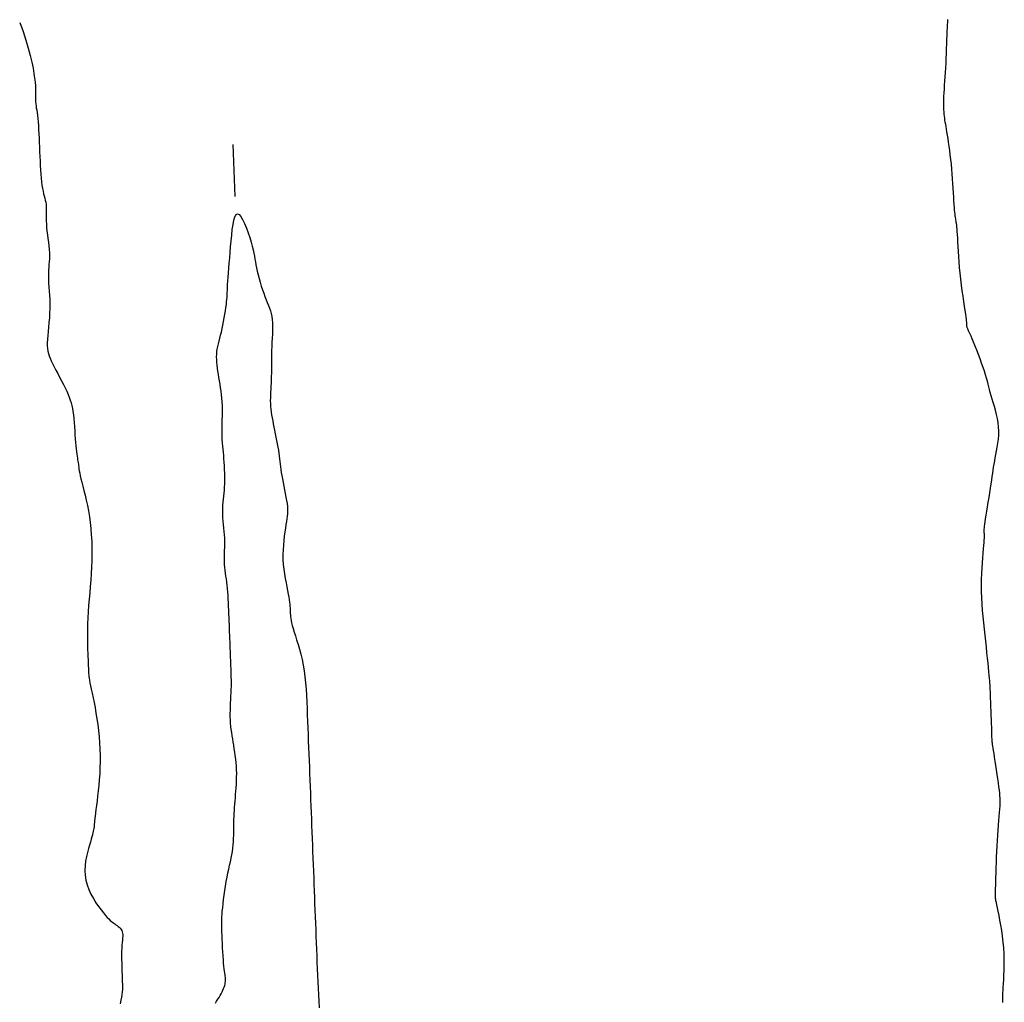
# Model space of a CAD drawing. Header units: millimetres. Extents: x 32690613 to 32693367, y 5343692 to 5344708.
# Tile 23 of 256: x 32692208 to 32692227, y 5343804 to 5343823. Entities that reach past the tile are written whole.
import ezdxf

# ---------------------------------------------------------------- set-up
doc = ezdxf.new("R2010")
doc.units = ezdxf.units.MM
doc.header["$LTSCALE"] = 20
doc.layers.add('02-DGM_HL_495.50', color=152, linetype='Continuous')
doc.layers.add('02-DGM_HL_496.00', color=162, linetype='Continuous')

msp = doc.modelspace()

# ---------------------------------------------------------------- linework, layer by layer
at = {"layer": '02-DGM_HL_495.50', "elevation": 495.5, "flags": 128}
msp.add_lwpolyline([(32692226.71, 5343804.015), (32692226.709, 5343804.033), (32692226.708, 5343804.05), (32692226.708, 5343804.067), (32692226.707, 5343804.085), (32692226.707, 5343804.107), (32692226.707, 5343804.132), (32692226.708, 5343804.163), (32692226.71, 5343804.202), (32692226.712, 5343804.249), (32692226.715, 5343804.306), (32692226.72, 5343804.374), (32692226.725, 5343804.453), (32692226.729, 5343804.54), (32692226.733, 5343804.635), (32692226.736, 5343804.736), (32692226.736, 5343804.841), (32692226.733, 5343804.951), (32692226.727, 5343805.062), (32692226.716, 5343805.174), (32692226.703, 5343805.285), (32692226.687, 5343805.394), (32692226.67, 5343805.497), (32692226.652, 5343805.595), (32692226.634, 5343805.685), (32692226.618, 5343805.765), (32692226.603, 5343805.833), (32692226.592, 5343805.889), (32692226.583, 5343805.933), (32692226.576, 5343805.967), (32692226.572, 5343805.993), (32692226.569, 5343806.012), (32692226.567, 5343806.026), (32692226.566, 5343806.037), (32692226.565, 5343806.046), (32692226.565, 5343806.055), (32692226.565, 5343806.066), (32692226.565, 5343806.08), (32692226.565, 5343806.1), (32692226.566, 5343806.126), (32692226.567, 5343806.16), (32692226.568, 5343806.205), (32692226.57, 5343806.261), (32692226.572, 5343806.33), (32692226.574, 5343806.41), (32692226.577, 5343806.5), (32692226.58, 5343806.597), (32692226.584, 5343806.7), (32692226.588, 5343806.806), (32692226.593, 5343806.914), (32692226.599, 5343807.021), (32692226.606, 5343807.126), (32692226.612, 5343807.227), (32692226.62, 5343807.325), (32692226.627, 5343807.417), (32692226.633, 5343807.505), (32692226.64, 5343807.586), (32692226.645, 5343807.66), (32692226.65, 5343807.727), (32692226.653, 5343807.786), (32692226.655, 5343807.839), (32692226.656, 5343807.888), (32692226.654, 5343807.935), (32692226.652, 5343807.984), (32692226.647, 5343808.035), (32692226.641, 5343808.092), (32692226.633, 5343808.156), (32692226.623, 5343808.229), (32692226.612, 5343808.309), (32692226.599, 5343808.393), (32692226.586, 5343808.48), (32692226.573, 5343808.566), (32692226.56, 5343808.648), (32692226.548, 5343808.724), (32692226.538, 5343808.792), (32692226.529, 5343808.848), (32692226.521, 5343808.895), (32692226.516, 5343808.933), (32692226.511, 5343808.964), (32692226.507, 5343808.989), (32692226.505, 5343809.01), (32692226.503, 5343809.028), (32692226.502, 5343809.044), (32692226.501, 5343809.061), (32692226.5, 5343809.078), (32692226.499, 5343809.099), (32692226.499, 5343809.124), (32692226.498, 5343809.154), (32692226.497, 5343809.192), (32692226.496, 5343809.239), (32692226.494, 5343809.296), (32692226.492, 5343809.364), (32692226.489, 5343809.44), (32692226.486, 5343809.523), (32692226.483, 5343809.608), (32692226.48, 5343809.693), (32692226.476, 5343809.776), (32692226.473, 5343809.853), (32692226.471, 5343809.92), (32692226.469, 5343809.977), (32692226.467, 5343810.026), (32692226.465, 5343810.068), (32692226.462, 5343810.108), (32692226.46, 5343810.147), (32692226.456, 5343810.19), (32692226.452, 5343810.238), (32692226.446, 5343810.295), (32692226.44, 5343810.363), (32692226.432, 5343810.441), (32692226.423, 5343810.529), (32692226.413, 5343810.624), (32692226.402, 5343810.727), (32692226.391, 5343810.835), (32692226.379, 5343810.947), (32692226.366, 5343811.063), (32692226.354, 5343811.181), (32692226.342, 5343811.3), (32692226.33, 5343811.42), (32692226.32, 5343811.541), (32692226.311, 5343811.661), (32692226.304, 5343811.781), (32692226.299, 5343811.9), (32692226.297, 5343812.018), (32692226.298, 5343812.134), (32692226.302, 5343812.246), (32692226.308, 5343812.354), (32692226.315, 5343812.456), (32692226.322, 5343812.552), (32692226.33, 5343812.64), (32692226.337, 5343812.719), (32692226.344, 5343812.787), (32692226.348, 5343812.844), (32692226.351, 5343812.891), (32692226.353, 5343812.93), (32692226.354, 5343812.961), (32692226.354, 5343812.987), (32692226.353, 5343813.008), (32692226.352, 5343813.026), (32692226.352, 5343813.043), (32692226.351, 5343813.06), (32692226.351, 5343813.078), (32692226.352, 5343813.1), (32692226.354, 5343813.125), (32692226.357, 5343813.157), (32692226.361, 5343813.195), (32692226.368, 5343813.242), (32692226.376, 5343813.3), (32692226.387, 5343813.368), (32692226.399, 5343813.446), (32692226.413, 5343813.53), (32692226.427, 5343813.618), (32692226.442, 5343813.709), (32692226.456, 5343813.798), (32692226.47, 5343813.885), (32692226.483, 5343813.967), (32692226.494, 5343814.041), (32692226.504, 5343814.11), (32692226.514, 5343814.173), (32692226.523, 5343814.233), (32692226.531, 5343814.291), (32692226.541, 5343814.349), (32692226.551, 5343814.408), (32692226.562, 5343814.469), (32692226.574, 5343814.534), (32692226.588, 5343814.602), (32692226.6, 5343814.674), (32692226.612, 5343814.748), (32692226.621, 5343814.824), (32692226.628, 5343814.903), (32692226.63, 5343814.982), (32692226.627, 5343815.062), (32692226.618, 5343815.143), (32692226.605, 5343815.223), (32692226.588, 5343815.303), (32692226.568, 5343815.381), (32692226.546, 5343815.456), (32692226.524, 5343815.528), (32692226.503, 5343815.597), (32692226.484, 5343815.661), (32692226.467, 5343815.721), (32692226.452, 5343815.777), (32692226.438, 5343815.831), (32692226.425, 5343815.885), (32692226.411, 5343815.94), (32692226.395, 5343815.998), (32692226.377, 5343816.06), (32692226.355, 5343816.129), (32692226.329, 5343816.204), (32692226.3, 5343816.285), (32692226.269, 5343816.369), (32692226.237, 5343816.453), (32692226.205, 5343816.536), (32692226.174, 5343816.614), (32692226.145, 5343816.686), (32692226.119, 5343816.75), (32692226.097, 5343816.803), (32692226.078, 5343816.845), (32692226.063, 5343816.88), (32692226.051, 5343816.907), (32692226.042, 5343816.928), (32692226.034, 5343816.945), (32692226.029, 5343816.958), (32692226.024, 5343816.968), (32692226.021, 5343816.978), (32692226.019, 5343816.987), (32692226.017, 5343816.996), (32692226.016, 5343817.004), (32692226.016, 5343817.011), (32692226.015, 5343817.018), (32692226.016, 5343817.025), (32692226.016, 5343817.031), (32692226.016, 5343817.038), (32692226.016, 5343817.046), (32692226.016, 5343817.058), (32692226.015, 5343817.074), (32692226.012, 5343817.098), (32692226.008, 5343817.131), (32692226.002, 5343817.174), (32692225.994, 5343817.229), (32692225.984, 5343817.298), (32692225.972, 5343817.379), (32692225.958, 5343817.47), (32692225.944, 5343817.57), (32692225.929, 5343817.675), (32692225.915, 5343817.785), (32692225.901, 5343817.897), (32692225.889, 5343818.01), (32692225.878, 5343818.12), (32692225.869, 5343818.228), (32692225.861, 5343818.332), (32692225.855, 5343818.431), (32692225.85, 5343818.524), (32692225.845, 5343818.609), (32692225.841, 5343818.686), (32692225.837, 5343818.754), (32692225.833, 5343818.811), (32692225.829, 5343818.859), (32692225.826, 5343818.9), (32692225.822, 5343818.934), (32692225.818, 5343818.963), (32692225.814, 5343818.988), (32692225.81, 5343819.012), (32692225.806, 5343819.035), (32692225.802, 5343819.058), (32692225.798, 5343819.084), (32692225.794, 5343819.112), (32692225.789, 5343819.144), (32692225.785, 5343819.181), (32692225.781, 5343819.224), (32692225.776, 5343819.274), (32692225.772, 5343819.332), (32692225.768, 5343819.399), (32692225.764, 5343819.473), (32692225.759, 5343819.554), (32692225.754, 5343819.641), (32692225.749, 5343819.731), (32692225.743, 5343819.823), (32692225.736, 5343819.917), (32692225.728, 5343820.012), (32692225.719, 5343820.105), (32692225.71, 5343820.196), (32692225.699, 5343820.284), (32692225.688, 5343820.369), (32692225.677, 5343820.451), (32692225.666, 5343820.527), (32692225.655, 5343820.599), (32692225.645, 5343820.664), (32692225.635, 5343820.723), (32692225.626, 5343820.776), (32692225.617, 5343820.825), (32692225.61, 5343820.869), (32692225.603, 5343820.911), (32692225.596, 5343820.95), (32692225.591, 5343820.989), (32692225.586, 5343821.027), (32692225.582, 5343821.066), (32692225.579, 5343821.107), (32692225.576, 5343821.149), (32692225.574, 5343821.194), (32692225.574, 5343821.241), (32692225.574, 5343821.293), (32692225.575, 5343821.348), (32692225.577, 5343821.408), (32692225.58, 5343821.473), (32692225.585, 5343821.543), (32692225.589, 5343821.618), (32692225.595, 5343821.697), (32692225.6, 5343821.779), (32692225.606, 5343821.864), (32692225.611, 5343821.953), (32692225.616, 5343822.043), (32692225.621, 5343822.136), (32692225.625, 5343822.23), (32692225.628, 5343822.322), (32692225.631, 5343822.412), (32692225.634, 5343822.499), (32692225.637, 5343822.581), (32692225.64, 5343822.656), (32692225.643, 5343822.723), (32692225.645, 5343822.781), (32692225.648, 5343822.833), (32692225.651, 5343822.879)], dxfattribs=at)
at = {"layer": '02-DGM_HL_496.00', "elevation": 496, "flags": 128}
for points in [[(32692207.828, 5343822.827), (32692207.892, 5343822.649), (32692207.947, 5343822.483), (32692207.993, 5343822.331), (32692208.031, 5343822.19), (32692208.061, 5343822.063), (32692208.085, 5343821.948), (32692208.102, 5343821.845), (32692208.115, 5343821.754), (32692208.124, 5343821.676), (32692208.129, 5343821.608), (32692208.131, 5343821.549), (32692208.131, 5343821.497), (32692208.131, 5343821.452), (32692208.13, 5343821.412), (32692208.129, 5343821.374), (32692208.129, 5343821.338), (32692208.132, 5343821.302), (32692208.136, 5343821.266), (32692208.141, 5343821.227), (32692208.147, 5343821.187), (32692208.154, 5343821.143), (32692208.161, 5343821.095), (32692208.168, 5343821.041), (32692208.175, 5343820.982), (32692208.181, 5343820.917), (32692208.187, 5343820.845), (32692208.191, 5343820.769), (32692208.196, 5343820.688), (32692208.2, 5343820.604), (32692208.204, 5343820.518), (32692208.207, 5343820.429), (32692208.211, 5343820.34), (32692208.214, 5343820.251), (32692208.218, 5343820.163), (32692208.222, 5343820.077), (32692208.227, 5343819.993), (32692208.232, 5343819.912), (32692208.239, 5343819.836), (32692208.246, 5343819.764), (32692208.255, 5343819.699), (32692208.265, 5343819.64), (32692208.276, 5343819.587), (32692208.288, 5343819.538), (32692208.3, 5343819.494), (32692208.311, 5343819.453), (32692208.32, 5343819.413), (32692208.328, 5343819.375), (32692208.334, 5343819.337), (32692208.337, 5343819.297), (32692208.338, 5343819.257), (32692208.338, 5343819.215), (32692208.337, 5343819.17), (32692208.336, 5343819.122), (32692208.336, 5343819.071), (32692208.337, 5343819.015), (32692208.34, 5343818.955), (32692208.345, 5343818.891), (32692208.352, 5343818.822), (32692208.361, 5343818.751), (32692208.37, 5343818.679), (32692208.379, 5343818.606), (32692208.387, 5343818.535), (32692208.394, 5343818.467), (32692208.398, 5343818.402), (32692208.399, 5343818.342), (32692208.397, 5343818.285), (32692208.394, 5343818.232), (32692208.39, 5343818.179), (32692208.386, 5343818.127), (32692208.382, 5343818.073), (32692208.379, 5343818.016), (32692208.379, 5343817.956), (32692208.38, 5343817.891), (32692208.384, 5343817.822), (32692208.389, 5343817.748), (32692208.395, 5343817.67), (32692208.4, 5343817.589), (32692208.404, 5343817.506), (32692208.407, 5343817.42), (32692208.407, 5343817.332), (32692208.403, 5343817.243), (32692208.398, 5343817.153), (32692208.39, 5343817.065), (32692208.382, 5343816.978), (32692208.374, 5343816.895), (32692208.366, 5343816.816), (32692208.36, 5343816.743), (32692208.357, 5343816.677), (32692208.357, 5343816.618), (32692208.36, 5343816.565), (32692208.367, 5343816.517), (32692208.378, 5343816.471), (32692208.392, 5343816.426), (32692208.411, 5343816.38), (32692208.433, 5343816.331), (32692208.459, 5343816.278), (32692208.489, 5343816.218), (32692208.522, 5343816.154), (32692208.558, 5343816.087), (32692208.594, 5343816.017), (32692208.631, 5343815.947), (32692208.666, 5343815.877), (32692208.699, 5343815.81), (32692208.73, 5343815.746), (32692208.756, 5343815.687), (32692208.779, 5343815.631), (32692208.798, 5343815.578), (32692208.815, 5343815.525), (32692208.829, 5343815.472), (32692208.84, 5343815.416), (32692208.85, 5343815.357), (32692208.859, 5343815.292), (32692208.866, 5343815.222), (32692208.873, 5343815.147), (32692208.878, 5343815.069), (32692208.884, 5343814.989), (32692208.889, 5343814.911), (32692208.894, 5343814.834), (32692208.899, 5343814.762), (32692208.904, 5343814.696), (32692208.91, 5343814.638), (32692208.916, 5343814.586), (32692208.922, 5343814.541), (32692208.929, 5343814.5), (32692208.935, 5343814.464), (32692208.94, 5343814.432), (32692208.946, 5343814.402), (32692208.95, 5343814.373), (32692208.954, 5343814.345), (32692208.958, 5343814.317), (32692208.962, 5343814.287), (32692208.966, 5343814.254), (32692208.972, 5343814.216), (32692208.98, 5343814.174), (32692208.991, 5343814.124), (32692209.004, 5343814.067), (32692209.02, 5343814), (32692209.04, 5343813.925), (32692209.061, 5343813.842), (32692209.083, 5343813.753), (32692209.105, 5343813.657), (32692209.127, 5343813.555), (32692209.148, 5343813.449), (32692209.166, 5343813.339), (32692209.181, 5343813.226), (32692209.194, 5343813.109), (32692209.203, 5343812.99), (32692209.21, 5343812.87), (32692209.214, 5343812.747), (32692209.215, 5343812.623), (32692209.213, 5343812.498), (32692209.209, 5343812.373), (32692209.202, 5343812.248), (32692209.194, 5343812.123), (32692209.184, 5343811.998), (32692209.173, 5343811.875), (32692209.162, 5343811.753), (32692209.152, 5343811.632), (32692209.143, 5343811.514), (32692209.136, 5343811.397), (32692209.131, 5343811.284), (32692209.129, 5343811.174), (32692209.128, 5343811.069), (32692209.128, 5343810.97), (32692209.13, 5343810.877), (32692209.132, 5343810.791), (32692209.135, 5343810.714), (32692209.138, 5343810.647), (32692209.14, 5343810.589), (32692209.142, 5343810.541), (32692209.143, 5343810.501), (32692209.145, 5343810.467), (32692209.146, 5343810.438), (32692209.147, 5343810.413), (32692209.148, 5343810.39), (32692209.148, 5343810.369), (32692209.149, 5343810.348), (32692209.151, 5343810.326), (32692209.153, 5343810.301), (32692209.156, 5343810.272), (32692209.16, 5343810.238), (32692209.167, 5343810.198), (32692209.176, 5343810.15), (32692209.187, 5343810.093), (32692209.201, 5343810.026), (32692209.218, 5343809.949), (32692209.236, 5343809.865), (32692209.255, 5343809.772), (32692209.275, 5343809.674), (32692209.293, 5343809.569), (32692209.311, 5343809.46), (32692209.327, 5343809.348), (32692209.341, 5343809.232), (32692209.352, 5343809.115), (32692209.361, 5343808.996), (32692209.367, 5343808.877), (32692209.37, 5343808.757), (32692209.371, 5343808.638), (32692209.369, 5343808.52), (32692209.364, 5343808.404), (32692209.357, 5343808.291), (32692209.348, 5343808.181), (32692209.337, 5343808.075), (32692209.325, 5343807.975), (32692209.313, 5343807.882), (32692209.302, 5343807.796), (32692209.291, 5343807.718), (32692209.282, 5343807.65), (32692209.275, 5343807.592), (32692209.27, 5343807.544), (32692209.266, 5343807.502), (32692209.264, 5343807.467), (32692209.261, 5343807.437), (32692209.259, 5343807.409), (32692209.256, 5343807.383), (32692209.252, 5343807.357), (32692209.247, 5343807.33), (32692209.241, 5343807.301), (32692209.233, 5343807.269), (32692209.224, 5343807.233), (32692209.213, 5343807.192), (32692209.2, 5343807.146), (32692209.185, 5343807.094), (32692209.168, 5343807.034), (32692209.148, 5343806.967), (32692209.128, 5343806.893), (32692209.11, 5343806.814), (32692209.094, 5343806.729), (32692209.083, 5343806.641), (32692209.079, 5343806.55), (32692209.083, 5343806.457), (32692209.096, 5343806.364), (32692209.121, 5343806.272), (32692209.155, 5343806.181), (32692209.197, 5343806.092), (32692209.244, 5343806.008), (32692209.293, 5343805.929), (32692209.343, 5343805.856), (32692209.392, 5343805.791), (32692209.437, 5343805.734), (32692209.476, 5343805.687), (32692209.51, 5343805.648), (32692209.54, 5343805.617), (32692209.567, 5343805.591), (32692209.591, 5343805.57), (32692209.613, 5343805.553), (32692209.634, 5343805.537), (32692209.655, 5343805.522), (32692209.677, 5343805.507), (32692209.699, 5343805.492), (32692209.72, 5343805.475), (32692209.741, 5343805.457), (32692209.759, 5343805.438), (32692209.775, 5343805.418), (32692209.789, 5343805.396), (32692209.798, 5343805.373), (32692209.804, 5343805.348), (32692209.806, 5343805.32), (32692209.806, 5343805.289), (32692209.803, 5343805.253), (32692209.799, 5343805.213), (32692209.795, 5343805.168), (32692209.79, 5343805.116), (32692209.787, 5343805.057), (32692209.785, 5343804.991), (32692209.784, 5343804.919), (32692209.785, 5343804.843), (32692209.786, 5343804.765), (32692209.788, 5343804.687), (32692209.791, 5343804.611), (32692209.793, 5343804.54), (32692209.796, 5343804.474), (32692209.798, 5343804.415), (32692209.799, 5343804.362), (32692209.8, 5343804.312), (32692209.799, 5343804.265), (32692209.796, 5343804.218), (32692209.79, 5343804.168), (32692209.782, 5343804.115), (32692209.77, 5343804.056), (32692209.756, 5343803.989)], [(32692211.922, 5343820.485), (32692211.961, 5343819.486)], [(32692211.585, 5343804.003), (32692211.61, 5343804.039), (32692211.634, 5343804.075), (32692211.657, 5343804.112), (32692211.678, 5343804.147), (32692211.698, 5343804.182), (32692211.715, 5343804.216), (32692211.731, 5343804.249), (32692211.744, 5343804.28), (32692211.755, 5343804.31), (32692211.764, 5343804.338), (32692211.771, 5343804.365), (32692211.776, 5343804.392), (32692211.78, 5343804.417), (32692211.781, 5343804.443), (32692211.781, 5343804.468), (32692211.779, 5343804.493), (32692211.776, 5343804.519), (32692211.772, 5343804.548), (32692211.767, 5343804.58), (32692211.762, 5343804.616), (32692211.756, 5343804.659), (32692211.75, 5343804.709), (32692211.744, 5343804.766), (32692211.739, 5343804.833), (32692211.734, 5343804.907), (32692211.729, 5343804.985), (32692211.725, 5343805.066), (32692211.721, 5343805.147), (32692211.718, 5343805.225), (32692211.715, 5343805.299), (32692211.712, 5343805.366), (32692211.71, 5343805.424), (32692211.708, 5343805.475), (32692211.707, 5343805.521), (32692211.707, 5343805.566), (32692211.708, 5343805.61), (32692211.71, 5343805.656), (32692211.714, 5343805.708), (32692211.719, 5343805.766), (32692211.726, 5343805.833), (32692211.734, 5343805.908), (32692211.744, 5343805.989), (32692211.755, 5343806.074), (32692211.767, 5343806.161), (32692211.781, 5343806.249), (32692211.795, 5343806.336), (32692211.81, 5343806.42), (32692211.826, 5343806.5), (32692211.842, 5343806.576), (32692211.858, 5343806.648), (32692211.874, 5343806.717), (32692211.888, 5343806.783), (32692211.901, 5343806.848), (32692211.913, 5343806.912), (32692211.922, 5343806.975), (32692211.929, 5343807.038), (32692211.933, 5343807.1), (32692211.936, 5343807.163), (32692211.938, 5343807.225), (32692211.938, 5343807.286), (32692211.939, 5343807.347), (32692211.939, 5343807.407), (32692211.94, 5343807.467), (32692211.941, 5343807.526), (32692211.944, 5343807.584), (32692211.947, 5343807.642), (32692211.951, 5343807.7), (32692211.955, 5343807.759), (32692211.96, 5343807.818), (32692211.965, 5343807.879), (32692211.97, 5343807.941), (32692211.975, 5343808.004), (32692211.981, 5343808.069), (32692211.985, 5343808.136), (32692211.989, 5343808.203), (32692211.993, 5343808.271), (32692211.994, 5343808.34), (32692211.995, 5343808.41), (32692211.993, 5343808.479), (32692211.989, 5343808.548), (32692211.984, 5343808.617), (32692211.976, 5343808.686), (32692211.968, 5343808.754), (32692211.959, 5343808.821), (32692211.949, 5343808.886), (32692211.938, 5343808.951), (32692211.928, 5343809.014), (32692211.918, 5343809.075), (32692211.908, 5343809.135), (32692211.899, 5343809.195), (32692211.891, 5343809.254), (32692211.885, 5343809.313), (32692211.879, 5343809.373), (32692211.875, 5343809.434), (32692211.872, 5343809.496), (32692211.872, 5343809.561), (32692211.873, 5343809.627), (32692211.875, 5343809.694), (32692211.878, 5343809.761), (32692211.881, 5343809.828), (32692211.885, 5343809.895), (32692211.888, 5343809.96), (32692211.89, 5343810.024), (32692211.892, 5343810.085), (32692211.892, 5343810.145), (32692211.892, 5343810.203), (32692211.891, 5343810.259), (32692211.89, 5343810.314), (32692211.888, 5343810.369), (32692211.886, 5343810.423), (32692211.884, 5343810.476), (32692211.882, 5343810.53), (32692211.88, 5343810.584), (32692211.878, 5343810.638), (32692211.876, 5343810.693), (32692211.874, 5343810.75), (32692211.871, 5343810.808), (32692211.869, 5343810.867), (32692211.867, 5343810.928), (32692211.864, 5343810.992), (32692211.862, 5343811.057), (32692211.859, 5343811.124), (32692211.856, 5343811.193), (32692211.854, 5343811.263), (32692211.851, 5343811.333), (32692211.848, 5343811.404), (32692211.845, 5343811.476), (32692211.843, 5343811.547), (32692211.84, 5343811.618), (32692211.836, 5343811.688), (32692211.833, 5343811.758), (32692211.829, 5343811.826), (32692211.824, 5343811.894), (32692211.818, 5343811.959), (32692211.812, 5343812.022), (32692211.805, 5343812.083), (32692211.797, 5343812.143), (32692211.789, 5343812.2), (32692211.781, 5343812.256), (32692211.773, 5343812.311), (32692211.767, 5343812.366), (32692211.762, 5343812.419), (32692211.759, 5343812.473), (32692211.758, 5343812.527), (32692211.758, 5343812.58), (32692211.76, 5343812.635), (32692211.762, 5343812.69), (32692211.764, 5343812.747), (32692211.766, 5343812.805), (32692211.766, 5343812.864), (32692211.765, 5343812.926), (32692211.761, 5343812.989), (32692211.756, 5343813.054), (32692211.75, 5343813.12), (32692211.743, 5343813.187), (32692211.737, 5343813.253), (32692211.731, 5343813.318), (32692211.727, 5343813.382), (32692211.726, 5343813.444), (32692211.726, 5343813.503), (32692211.729, 5343813.561), (32692211.734, 5343813.618), (32692211.74, 5343813.674), (32692211.746, 5343813.73), (32692211.752, 5343813.787), (32692211.758, 5343813.846), (32692211.762, 5343813.907), (32692211.765, 5343813.972), (32692211.767, 5343814.038), (32692211.767, 5343814.106), (32692211.765, 5343814.175), (32692211.763, 5343814.245), (32692211.76, 5343814.314), (32692211.755, 5343814.382), (32692211.75, 5343814.448), (32692211.745, 5343814.512), (32692211.739, 5343814.574), (32692211.733, 5343814.635), (32692211.727, 5343814.695), (32692211.722, 5343814.754), (32692211.718, 5343814.814), (32692211.715, 5343814.874), (32692211.713, 5343814.936), (32692211.713, 5343814.999), (32692211.714, 5343815.064), (32692211.716, 5343815.131), (32692211.718, 5343815.198), (32692211.72, 5343815.266), (32692211.721, 5343815.335), (32692211.721, 5343815.404), (32692211.72, 5343815.474), (32692211.716, 5343815.543), (32692211.71, 5343815.612), (32692211.703, 5343815.681), (32692211.695, 5343815.748), (32692211.685, 5343815.815), (32692211.675, 5343815.881), (32692211.665, 5343815.946), (32692211.655, 5343816.009), (32692211.645, 5343816.07), (32692211.635, 5343816.13), (32692211.627, 5343816.188), (32692211.62, 5343816.244), (32692211.614, 5343816.299), (32692211.611, 5343816.353), (32692211.61, 5343816.405), (32692211.611, 5343816.457), (32692211.616, 5343816.507), (32692211.623, 5343816.557), (32692211.632, 5343816.607), (32692211.644, 5343816.657), (32692211.657, 5343816.71), (32692211.67, 5343816.764), (32692211.685, 5343816.822), (32692211.7, 5343816.883), (32692211.715, 5343816.948), (32692211.729, 5343817.016), (32692211.743, 5343817.086), (32692211.756, 5343817.155), (32692211.768, 5343817.224), (32692211.779, 5343817.29), (32692211.789, 5343817.352), (32692211.796, 5343817.409), (32692211.802, 5343817.46), (32692211.807, 5343817.507), (32692211.81, 5343817.55), (32692211.812, 5343817.593), (32692211.814, 5343817.637), (32692211.816, 5343817.684), (32692211.818, 5343817.736), (32692211.821, 5343817.794), (32692211.825, 5343817.861), (32692211.831, 5343817.936), (32692211.837, 5343818.019), (32692211.844, 5343818.108), (32692211.852, 5343818.203), (32692211.86, 5343818.304), (32692211.869, 5343818.41), (32692211.879, 5343818.519), (32692211.888, 5343818.632), (32692211.899, 5343818.744), (32692211.911, 5343818.85), (32692211.925, 5343818.947), (32692211.941, 5343819.031), (32692211.96, 5343819.096), (32692211.983, 5343819.138), (32692212.009, 5343819.154), (32692212.04, 5343819.141), (32692212.073, 5343819.101), (32692212.109, 5343819.041), (32692212.146, 5343818.965), (32692212.182, 5343818.879), (32692212.216, 5343818.787), (32692212.247, 5343818.696), (32692212.274, 5343818.609), (32692212.295, 5343818.531), (32692212.312, 5343818.462), (32692212.325, 5343818.399), (32692212.336, 5343818.34), (32692212.346, 5343818.284), (32692212.355, 5343818.229), (32692212.365, 5343818.172), (32692212.376, 5343818.112), (32692212.391, 5343818.048), (32692212.407, 5343817.98), (32692212.426, 5343817.909), (32692212.446, 5343817.837), (32692212.468, 5343817.765), (32692212.49, 5343817.695), (32692212.514, 5343817.627), (32692212.537, 5343817.563), (32692212.56, 5343817.503), (32692212.582, 5343817.448), (32692212.604, 5343817.395), (32692212.623, 5343817.344), (32692212.641, 5343817.292), (32692212.656, 5343817.239), (32692212.668, 5343817.183), (32692212.677, 5343817.123), (32692212.682, 5343817.059), (32692212.684, 5343816.989), (32692212.683, 5343816.916), (32692212.681, 5343816.841), (32692212.677, 5343816.763), (32692212.672, 5343816.684), (32692212.668, 5343816.605), (32692212.665, 5343816.527), (32692212.662, 5343816.45), (32692212.661, 5343816.375), (32692212.661, 5343816.302), (32692212.661, 5343816.23), (32692212.661, 5343816.16), (32692212.661, 5343816.093), (32692212.66, 5343816.027), (32692212.659, 5343815.963), (32692212.656, 5343815.902), (32692212.653, 5343815.842), (32692212.649, 5343815.784), (32692212.646, 5343815.727), (32692212.643, 5343815.672), (32692212.641, 5343815.617), (32692212.64, 5343815.563), (32692212.641, 5343815.51), (32692212.644, 5343815.456), (32692212.649, 5343815.402), (32692212.656, 5343815.348), (32692212.665, 5343815.293), (32692212.675, 5343815.237), (32692212.686, 5343815.18), (32692212.697, 5343815.121), (32692212.71, 5343815.06), (32692212.723, 5343814.997), (32692212.736, 5343814.932), (32692212.749, 5343814.867), (32692212.762, 5343814.802), (32692212.775, 5343814.737), (32692212.786, 5343814.674), (32692212.796, 5343814.613), (32692212.805, 5343814.555), (32692212.813, 5343814.5), (32692212.819, 5343814.448), (32692212.825, 5343814.398), (32692212.83, 5343814.348), (32692212.836, 5343814.297), (32692212.842, 5343814.244), (32692212.85, 5343814.188), (32692212.86, 5343814.128), (32692212.872, 5343814.064), (32692212.885, 5343813.996), (32692212.9, 5343813.925), (32692212.914, 5343813.854), (32692212.928, 5343813.784), (32692212.941, 5343813.715), (32692212.953, 5343813.65), (32692212.962, 5343813.59), (32692212.968, 5343813.536), (32692212.971, 5343813.486), (32692212.971, 5343813.44), (32692212.969, 5343813.394), (32692212.965, 5343813.348), (32692212.959, 5343813.299), (32692212.951, 5343813.246), (32692212.941, 5343813.186), (32692212.931, 5343813.12), (32692212.92, 5343813.046), (32692212.909, 5343812.967), (32692212.899, 5343812.882), (32692212.891, 5343812.794), (32692212.885, 5343812.703), (32692212.883, 5343812.61), (32692212.884, 5343812.517), (32692212.89, 5343812.423), (32692212.9, 5343812.331), (32692212.912, 5343812.241), (32692212.926, 5343812.154), (32692212.942, 5343812.07), (32692212.957, 5343811.992), (32692212.972, 5343811.919), (32692212.985, 5343811.854), (32692212.996, 5343811.795), (32692213.004, 5343811.744), (32692213.01, 5343811.698), (32692213.015, 5343811.657), (32692213.018, 5343811.62), (32692213.02, 5343811.585), (32692213.022, 5343811.553), (32692213.023, 5343811.522), (32692213.024, 5343811.49), (32692213.026, 5343811.458), (32692213.029, 5343811.424), (32692213.034, 5343811.386), (32692213.04, 5343811.345), (32692213.049, 5343811.3), (32692213.062, 5343811.248), (32692213.078, 5343811.19), (32692213.098, 5343811.125), (32692213.121, 5343811.052), (32692213.146, 5343810.972), (32692213.173, 5343810.886), (32692213.2, 5343810.795), (32692213.226, 5343810.697), (32692213.25, 5343810.595), (32692213.272, 5343810.489), (32692213.29, 5343810.378), (32692213.305, 5343810.264), (32692213.317, 5343810.147), (32692213.326, 5343810.027), (32692213.334, 5343809.905), (32692213.341, 5343809.782), (32692213.346, 5343809.658), (32692213.351, 5343809.533), (32692213.356, 5343809.408), (32692213.361, 5343809.283), (32692213.366, 5343809.158), (32692213.37, 5343809.033), (32692213.375, 5343808.908), (32692213.38, 5343808.783), (32692213.385, 5343808.659), (32692213.39, 5343808.534), (32692213.395, 5343808.409), (32692213.4, 5343808.284), (32692213.405, 5343808.159), (32692213.409, 5343808.034), (32692213.414, 5343807.909), (32692213.419, 5343807.784), (32692213.424, 5343807.659), (32692213.429, 5343807.534), (32692213.434, 5343807.409), (32692213.439, 5343807.285), (32692213.444, 5343807.16), (32692213.449, 5343807.035), (32692213.453, 5343806.91), (32692213.458, 5343806.785), (32692213.463, 5343806.66), (32692213.468, 5343806.535), (32692213.473, 5343806.41), (32692213.478, 5343806.285), (32692213.483, 5343806.16), (32692213.488, 5343806.036), (32692213.492, 5343805.911), (32692213.497, 5343805.786), (32692213.502, 5343805.661), (32692213.507, 5343805.536), (32692213.512, 5343805.411), (32692213.517, 5343805.286), (32692213.522, 5343805.161), (32692213.527, 5343805.036), (32692213.531, 5343804.911), (32692213.536, 5343804.786), (32692213.541, 5343804.662), (32692213.546, 5343804.537), (32692213.551, 5343804.412), (32692213.557, 5343804.287), (32692213.563, 5343804.162), (32692213.571, 5343804.037), (32692213.581, 5343803.913)]]:
    msp.add_lwpolyline(points, dxfattribs=at)

doc.saveas('drawing.dxf')
